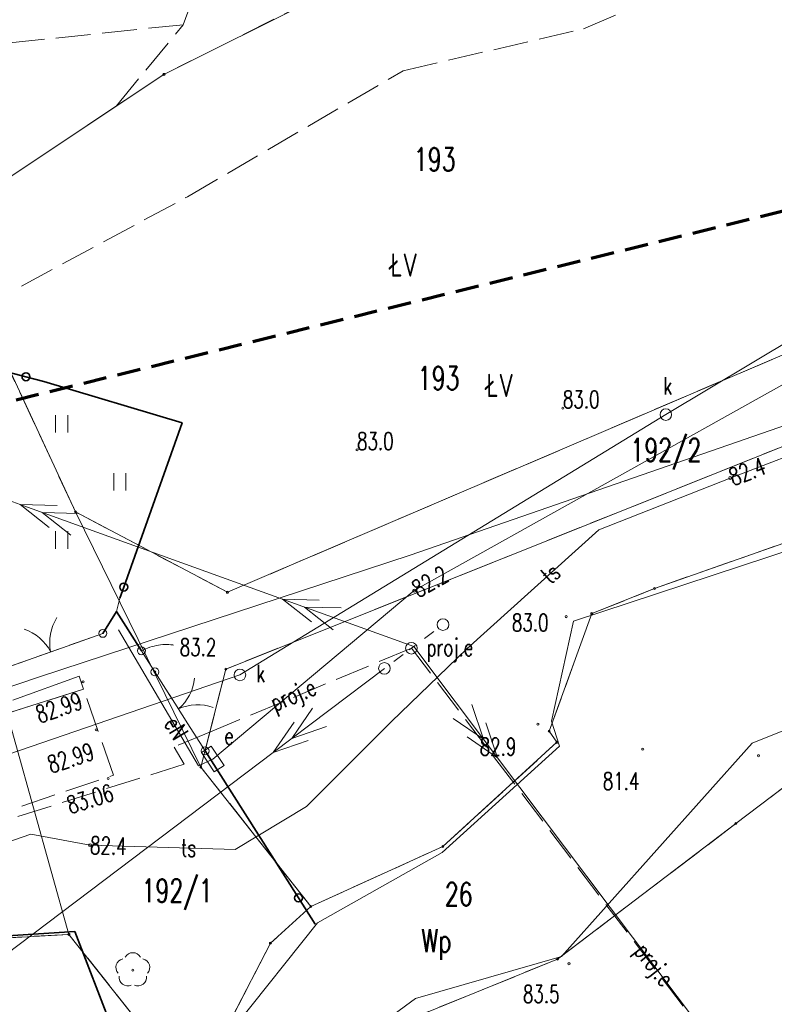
# Model space of a CAD drawing. Header units: metres. Extents: x 7395998 to 7397036, y 5813644 to 5814526.
# Tile 16 of 27: x 7396308 to 7396341, y 5814203 to 5814245. Entities that reach past the tile are written whole.
import ezdxf
from ezdxf.enums import TextEntityAlignment as Align

# ---------------------------------------------------------------- set-up
doc = ezdxf.new("R2010")
doc.units = ezdxf.units.M
doc.header["$MEASUREMENT"] = 0
for name, pattern in [('1_OTKJ', [2, 1.5, -0.5]), ('1_OTKR', [0]), ('1_OTWP', [0]), ('1_OTZT', [1.5, 1, -0.5]), ('2', [1.5, 1, -0.5]), ('3_SUEP_A', [0]), ('3_SUKP', [0]), ('3_SUPP_P', [2, 1.5, -0.5]), ('3_SUTP_A', [0]), ('3_SUWP', [0]), ('EGDE', [0]), ('EGKK', [2, 1.5, -0.5])]:
    doc.linetypes.add(name, pattern=pattern)
doc.layers.get('0').update_dxf_attribs({"color": 250, "linetype": 'CONTINUOUS', "lineweight": 100})
for name, color, linetype, lineweight in [('Dzialki', 7, 'EGDE', 18), ('Kontury', 3, 'EGKK', 18), ('Numery_dzialek', 7, 'CONTINUOUS', 9), ('Numery_konturow', 3, 'CONTINUOUS', 9), ('OTK_L_0', 7, '1_OTKJ', 18), ('OTK_L_5', 7, 'CONTINUOUS', 18), ('OTO_L_0', 7, 'CONTINUOUS', 35), ('OTO_L_1', 7, 'CONTINUOUS', 18), ('OTO_L_2', 7, 'CONTINUOUS', 18), ('OTR_T_0', 7, 'CONTINUOUS', 18), ('OTR_T_1', 7, 'CONTINUOUS', 18), ('OTW_L_0', 141, '1_OTWP', 18), ('OTZ_L_3', 7, '1_OTZT', 18), ('OTZ_T_0', 3, 'CONTINUOUS', 18), ('P_SUEP_E_T_0', 1, 'CONTINUOUS', 0), ('P_SUEP_L_0', 1, '3_SUPP_P', 18), ('P_SUP_E_T_3', 7, 'CONTINUOUS', 0), ('P_SUP_T_2', 7, 'CONTINUOUS', 18), ('Punkty', 7, 'CONTINUOUS', 18), ('SUE_E_T_1', 1, 'CONTINUOUS', 0), ('SUE_T_4', 1, 'CONTINUOUS', 18), ('SUEP_E_T_0', 1, 'CONTINUOUS', 0), ('SUEP_L_0', 1, '3_SUEP_A', 18), ('SUER_T_0', 1, 'CONTINUOUS', 18), ('SUK_E_T_4', 34, 'CONTINUOUS', 0), ('SUK_T_3', 34, 'CONTINUOUS', 18), ('SUKP_L_0', 34, '3_SUKP', 18), ('SUP_E_T_1', 7, 'CONTINUOUS', 0), ('SUP_T_2', 7, 'CONTINUOUS', 18), ('SUP_T_4', 7, 'CONTINUOUS', 18), ('SUTP_E_T_0', 30, 'CONTINUOUS', 0), ('SUTP_L_0', 30, '3_SUTP_A', 18), ('SUTR_T_0', 30, 'CONTINUOUS', 18), ('SUWP_L_0', 5, '3_SUWP', 18), ('ZASIEG_L_0', 7, '2', 70)]:
    doc.layers.add(name, color=color, linetype=linetype, lineweight=lineweight)
doc.styles.get("Standard").update_dxf_attribs({"font": 'Simplex.SHX', "width": 0.75})

# ---------------------------------------------------------------- blocks, each defined once
blk = doc.blocks.new('GRO')
at = {"linetype": 'Continuous'}
blk.add_circle((0, 0), 0.045, dxfattribs=at)
blk = doc.blocks.new('2_OTRN')
at = {"linetype": 'Continuous'}
blk.add_circle((0, 0), 0.045, dxfattribs=at)
blk = doc.blocks.new('2_OTRS')
at = {"linetype": 'Continuous'}
blk.add_circle((0, 0), 0.045, dxfattribs=at)
blk = doc.blocks.new('2_OTZT')
at = {"linetype": 'Continuous'}
for p, q in [((-0.2625, -0.375), (-0.2625, 0.375)), ((0.2625, -0.375), (0.2625, 0.375))]:
    blk.add_line(p, q, dxfattribs=at)
blk = doc.blocks.new('2_OTZL')
at = {"linetype": 'Continuous'}
blk.add_circle((0, 0), 0.045, dxfattribs=at)
for centre, start, end in [((-0.357, 0.116), 102.1445, 221.86), ((0, 0.375), 30.1401, 149.8599), ((0.357, 0.116), 318.14, 77.8555), ((-0.22, -0.303), 174.1482, 293.8542), ((0.22, -0.303), 246.1458, 5.8518)]:
    blk.add_arc(centre, 0.375, start, end, dxfattribs=at)
blk = doc.blocks.new('4_SUPP')
at = {"linetype": 'Continuous'}
blk.add_circle((0, 0), 0.25, dxfattribs=at)
blk = doc.blocks.new('4_SUES')
at = {"linetype": 'Continuous'}
for p, q in [((0.5, 0.25), (-0.5, 0.25)), ((-0.5, 0.25), (-0.5, -0.25)), ((0.5, -0.25), (0.5, 0.25)), ((-0.5, -0.25), (0.5, -0.25))]:
    blk.add_line(p, q, dxfattribs=at)
blk = doc.blocks.new('4_SUPS')
at = {"linetype": 'Continuous'}
blk.add_circle((0, 0), 0.0625, dxfattribs=at)
blk = doc.blocks.new('4_SUKS')
at = {"linetype": 'Continuous'}
blk.add_circle((0, 0), 0.25, dxfattribs=at)
blk = doc.blocks.new('4_SUPW')
at = {"linetype": 'Continuous'}
blk.add_circle((0, 0), 0.25, dxfattribs=at)

msp = doc.modelspace()

# ---------------------------------------------------------------- linework, layer by layer
at = {"layer": 'Dzialki'}
for p, q in [((7396320.77, 5814246.1), (7396314.25, 5814242.83)), ((7396314.25, 5814242.83), (7396304.66, 5814236.44)), ((7396356.29, 5814232.97), (7396316.91, 5814217.22)), ((7396306.36, 5814232.77), (7396310.44, 5814223.99)), ((7396316.98, 5814220.53), (7396344.75, 5814232.41)), ((7396310.44, 5814223.99), (7396316.98, 5814220.53)), ((7396315.84, 5814213), (7396310.44, 5814223.99)), ((7396335.36, 5814220.69), (7396344.48, 5814223.9)), ((7396332.66, 5814219.61), (7396335.36, 5814220.69)), ((7396330.83, 5814214.55), (7396332.66, 5814219.61)), ((7396310.16, 5814205.8), (7396306.86, 5814217.58)), ((7396316.91, 5814217.22), (7396315.84, 5814213)), ((7396347.88, 5814217.44), (7396338.86, 5814210.57)), ((7396331.16, 5814214.07), (7396330.83, 5814214.55)), ((7396326.25, 5814209.58), (7396331.16, 5814214.07)), ((7396315.84, 5814213), (7396320.57, 5814207)), ((7396338.86, 5814210.57), (7396331.19, 5814204.73)), ((7396320.57, 5814207), (7396326.25, 5814209.58)), ((7396320.57, 5814207), (7396318.83, 5814205.42)), ((7396310.16, 5814205.8), (7396293.4, 5814204.85)), ((7396314.38, 5814200.46), (7396310.16, 5814205.8)), ((7396318.83, 5814205.42), (7396317.18, 5814202.23)), ((7396331.19, 5814204.73), (7396324.84, 5814202.15))]:
    msp.add_line(p, q, dxfattribs=at)
at = {"layer": 'Kontury'}
for p, q in [((7396318.28, 5814253.57), (7396315.07, 5814244.97)), ((7396332.31, 5814244.79), (7396337.9, 5814247.19)), ((7396320.77, 5814246.1), (7396314.25, 5814242.83)), ((7396315.07, 5814244.97), (7396301.36, 5814243.53)), ((7396312.21, 5814241.47), (7396315.07, 5814244.97)), ((7396324.55, 5814242.99), (7396332.31, 5814244.79)), ((7396315.26, 5814237.56), (7396324.55, 5814242.99)), ((7396314.25, 5814242.83), (7396312.21, 5814241.47)), ((7396312.21, 5814241.47), (7396304.66, 5814236.44)), ((7396306.36, 5814232.77), (7396315.26, 5814237.56)), ((7396356.29, 5814232.97), (7396316.91, 5814217.22)), ((7396306.36, 5814232.77), (7396310.44, 5814223.99)), ((7396316.98, 5814220.53), (7396344.75, 5814232.41)), ((7396310.44, 5814223.99), (7396316.98, 5814220.53)), ((7396335.36, 5814220.69), (7396344.48, 5814223.9)), ((7396332.66, 5814219.61), (7396335.36, 5814220.69)), ((7396330.83, 5814214.55), (7396332.66, 5814219.61)), ((7396316.91, 5814217.22), (7396315.84, 5814213)), ((7396347.88, 5814217.44), (7396338.86, 5814210.57)), ((7396331.16, 5814214.07), (7396330.83, 5814214.55)), ((7396326.25, 5814209.58), (7396331.16, 5814214.07)), ((7396315.84, 5814213), (7396320.57, 5814207)), ((7396338.86, 5814210.57), (7396331.19, 5814204.73)), ((7396320.57, 5814207), (7396326.25, 5814209.58)), ((7396320.57, 5814207), (7396318.83, 5814205.42)), ((7396310.16, 5814205.8), (7396293.4, 5814204.85)), ((7396314.38, 5814200.46), (7396310.16, 5814205.8)), ((7396318.83, 5814205.42), (7396317.18, 5814202.23)), ((7396331.19, 5814204.73), (7396324.84, 5814202.15))]:
    msp.add_line(p, q, dxfattribs=at)
at = {"layer": 'OTK_L_0', "linetype": '1_OTKJ'}
for p, q in [((7396310.78, 5814216.36), (7396289.17, 5814209.48)), ((7396312.08, 5814212.65), (7396310.78, 5814216.36)), ((7396302.44, 5814209.42), (7396312.08, 5814212.65))]:
    msp.add_line(p, q, dxfattribs=at)
at = {"layer": 'OTK_L_5', "linetype": '1_OTKR'}
for p, q in [((7396310.6, 5814216.92), (7396307.75, 5814215.89)), ((7396310.78, 5814216.36), (7396310.6, 5814216.92)), ((7396289.17, 5814209.48), (7396310.78, 5814216.36))]:
    msp.add_line(p, q, dxfattribs=at)
at = {"layer": 'OTO_L_0'}
for p, q in [((7396301.05, 5814231.69), (7396308.31, 5814229.809)), ((7396308.31, 5814229.809), (7396309.08, 5814229.61)), ((7396309.08, 5814229.61), (7396315.03, 5814227.82)), ((7396315.03, 5814227.82), (7396312.518, 5814220.753)), ((7396312.518, 5814220.753), (7396312.35, 5814220.28)), ((7396311.62, 5814218.76), (7396312.21, 5814219.7)), ((7396312.21, 5814219.7), (7396313.28, 5814218.01)), ((7396316.02, 5814213.7), (7396320.039, 5814207.368)), ((7396320.039, 5814207.368), (7396320.754, 5814206.242)), ((7396310.42, 5814205.92), (7396302.936, 5814205.436)), ((7396312.84, 5814199.61), (7396310.42, 5814205.92))]:
    msp.add_line(p, q, dxfattribs=at)
for centre in [(7396308.31, 5814229.809), (7396312.518, 5814220.753), (7396320.039, 5814207.368)]:
    msp.add_circle(centre, 0.17, dxfattribs=at)
at = {"layer": 'OTO_L_1'}
for p, q in [((7396310.079, 5814218.214), (7396311.62, 5814218.76)), ((7396308.665, 5814217.713), (7396310.079, 5814218.214)), ((7396307.36, 5814217.25), (7396308.901, 5814217.796)), ((7396313.86, 5814217.1), (7396314.605, 5814215.928)), ((7396314.471, 5814216.139), (7396315.275, 5814214.872)), ((7396315.275, 5814214.872), (7396316.02, 5814213.7))]:
    msp.add_line(p, q, dxfattribs=at)
for centre in [(7396311.62, 5814218.76), (7396313.86, 5814217.1), (7396316.02, 5814213.7)]:
    msp.add_circle(centre, 0.17, dxfattribs=at)
for centre, start, end in [((7396311.332, 5814218.364), 147.4986, 191.5729), ((7396307.598, 5814217.041), 27.4618, 71.5362), ((7396313.577, 5814217.029), 310.372, 354.4464), ((7396315.702, 5814213.685), 70.4087, 114.4831)]:
    msp.add_arc(centre, 2, start, end, dxfattribs=at)
at = {"layer": 'OTO_L_2'}
for p, q in [((7396313.28, 5814218.01), (7396313.372, 5814218.052)), ((7396313.28, 5814218.01), (7396313.57, 5814217.555)), ((7396313.372, 5814218.052), (7396313.464, 5814218.093)), ((7396313.464, 5814218.093), (7396313.548, 5814218.129)), ((7396313.548, 5814218.129), (7396313.648, 5814218.159)), ((7396313.648, 5814218.159), (7396313.735, 5814218.189)), ((7396313.735, 5814218.189), (7396313.826, 5814218.213)), ((7396313.826, 5814218.213), (7396313.922, 5814218.231)), ((7396313.922, 5814218.231), (7396314.013, 5814218.255)), ((7396314.013, 5814218.255), (7396314.104, 5814218.262)), ((7396314.104, 5814218.262), (7396314.203, 5814218.274)), ((7396314.203, 5814218.274), (7396314.285, 5814218.275)), ((7396314.285, 5814218.275), (7396314.376, 5814218.282)), ((7396314.376, 5814218.282), (7396314.462, 5814218.277)), ((7396314.462, 5814218.277), (7396314.548, 5814218.272)), ((7396314.548, 5814218.272), (7396314.638, 5814218.261)), ((7396314.638, 5814218.261), (7396314.666, 5814218.254)), ((7396313.57, 5814217.555), (7396313.86, 5814217.1))]:
    msp.add_line(p, q, dxfattribs=at)
for centre in [(7396313.28, 5814218.01), (7396313.86, 5814217.1)]:
    msp.add_circle(centre, 0.17, dxfattribs=at)
at = {"layer": 'OTW_L_0', "linetype": '1_OTWP'}
for p, q in [((7396344.704, 5814223.518), (7396331.877, 5814219.282)), ((7396331.877, 5814219.282), (7396330.936, 5814214.977)), ((7396339.563, 5814214.033), (7396348.172, 5814217.497)), ((7396330.936, 5814214.977), (7396331.272, 5814213.901)), ((7396331.272, 5814213.901), (7396326.228, 5814209.328)), ((7396331.358, 5814204.853), (7396339.563, 5814214.033)), ((7396326.228, 5814209.328), (7396320.856, 5814206.29)), ((7396316.44, 5814200.76), (7396320.856, 5814206.29)), ((7396325.07, 5814203.037), (7396331.358, 5814204.853)), ((7396325.07, 5814203.037), (7396319.84, 5814199.19))]:
    msp.add_line(p, q, dxfattribs=at)
at = {"layer": 'OTZ_L_3', "linetype": '1_OTZT'}
for p, q in [((7396309.08, 5814229.61), (7396301.05, 5814231.69)), ((7396315.03, 5814227.82), (7396309.08, 5814229.61)), ((7396312.35, 5814220.28), (7396315.03, 5814227.82)), ((7396312.21, 5814219.7), (7396312.35, 5814220.28)), ((7396311.62, 5814218.76), (7396312.21, 5814219.7)), ((7396307.36, 5814217.25), (7396311.62, 5814218.76))]:
    msp.add_line(p, q, dxfattribs=at)
at = {"layer": 'P_SUEP_L_0', "linetype": '3_SUPP_P'}
for p, q in [((7396324.898, 5814218.121), (7396316.247, 5814214.517)), ((7396345.06, 5814191.548), (7396324.898, 5814218.121)), ((7396316.247, 5814214.517), (7396314.682, 5814213.865)), ((7396314.682, 5814213.865), (7396315.117, 5814213.127)), ((7396315.117, 5814213.127), (7396283.874, 5814203.274))]:
    msp.add_line(p, q, dxfattribs=at)
at = {"layer": 'SUEP_L_0', "linetype": '3_SUEP_A'}
for p, q in [((7396351.96, 5814235.67), (7396325.02, 5814220.6)), ((7396296.777, 5814228.374), (7396308.066, 5814224.303)), ((7396308.066, 5814224.303), (7396319.354, 5814220.232)), ((7396309.646, 5814224.264), (7396308.066, 5814224.303)), ((7396308.066, 5814224.303), (7396309.307, 5814223.324)), ((7396310.587, 5814223.925), (7396309.006, 5814223.964)), ((7396309.006, 5814223.964), (7396310.248, 5814222.984)), ((7396325.02, 5814220.6), (7396316.351, 5814213.347)), ((7396319.354, 5814220.232), (7396324.998, 5814218.196)), ((7396320.934, 5814220.193), (7396319.354, 5814220.232)), ((7396319.354, 5814220.232), (7396320.595, 5814219.252)), ((7396321.875, 5814219.854), (7396320.294, 5814219.892)), ((7396320.294, 5814219.892), (7396321.536, 5814218.913)), ((7396312.291, 5814218.909), (7396315.743, 5814213.053)), ((7396324.998, 5814218.196), (7396328.607, 5814213.403)), ((7396323.737, 5814217.254), (7396318.952, 5814213.634)), ((7396319.75, 5814214.238), (7396320.644, 5814215.541)), ((7396327.502, 5814215.701), (7396328.005, 5814214.201)), ((7396328.005, 5814214.201), (7396326.704, 5814215.099)), ((7396318.952, 5814213.634), (7396319.847, 5814214.938)), ((7396321.247, 5814214.744), (7396319.75, 5814214.238)), ((7396328.104, 5814214.902), (7396328.607, 5814213.403)), ((7396328.607, 5814213.403), (7396327.305, 5814214.3)), ((7396320.45, 5814214.141), (7396318.952, 5814213.634)), ((7396318.952, 5814213.634), (7396307.428, 5814204.915)), ((7396315.743, 5814213.053), (7396316.351, 5814213.347)), ((7396328.607, 5814213.403), (7396341.451, 5814196.341))]:
    msp.add_line(p, q, dxfattribs=at)
at = {"layer": 'SUKP_L_0', "linetype": '3_SUKP'}
for p, q in [((7396354.41, 5814239.32), (7396335.85, 5814228.18)), ((7396335.85, 5814228.18), (7396317.52, 5814216.97)), ((7396299.357, 5814210.757), (7396317.52, 5814216.97))]:
    msp.add_line(p, q, dxfattribs=at)
at = {"layer": 'SUP_T_2', "linetype": 'Continuous', "lineweight": 0}
for p, q in [((7396325.458, 5814218.539), (7396325.858, 5814218.838)), ((7396324.798, 5814218.046), (7396325.057, 5814218.24)), ((7396324.138, 5814217.554), (7396324.538, 5814217.853))]:
    msp.add_line(p, q, dxfattribs=at)
at = {"layer": 'SUTP_L_0', "linetype": '3_SUTP_A'}
for p, q in [((7396343, 5814227.13), (7396338.62, 5814225.45)), ((7396338.62, 5814225.45), (7396332.97, 5814223.22)), ((7396332.97, 5814223.22), (7396327.28, 5814218.1)), ((7396327.28, 5814218.1), (7396324.04, 5814214.96)), ((7396324.04, 5814214.96), (7396320.38, 5814211.31)), ((7396320.38, 5814211.31), (7396317.32, 5814209.46)), ((7396308.52, 5814210.11), (7396302.42, 5814208.02)), ((7396311.07, 5814209.64), (7396308.52, 5814210.11)), ((7396317.32, 5814209.46), (7396311.07, 5814209.64))]:
    msp.add_line(p, q, dxfattribs=at)
at = {"layer": 'SUWP_L_0', "linetype": '3_SUWP'}
for p, q in [((7396324.85, 5814222.13), (7396356.224, 5814232.992)), ((7396308.898, 5814216.889), (7396324.85, 5814222.13)), ((7396293.073, 5814211.508), (7396308.898, 5814216.889))]:
    msp.add_line(p, q, dxfattribs=at)
at = {"layer": 'ZASIEG_L_0', "linetype": '2'}
msp.add_line((7396203.015, 5814202.995), (7396386.17, 5814248.1), dxfattribs=at)

# ---------------------------------------------------------------- block references
at = {"layer": 'OTR_T_0'}
for p in [(7396310.767, 5814216.671), (7396311.333, 5814214.606), (7396311.85, 5814212.515)]:
    msp.add_blockref('2_OTRS', p, dxfattribs=at)
at = {"layer": 'OTR_T_1'}
for p in [(7396331.42, 5814228.46), (7396322.56, 5814226.66), (7396331.563, 5814219.481), (7396313.86, 5814217.1), (7396330.346, 5814214.852), (7396334.855, 5814213.778), (7396339.842, 5814213.492), (7396331.682, 5814204.535)]:
    msp.add_blockref('2_OTRN', p, dxfattribs=at)
at = {"layer": 'OTZ_L_3'}
for p in [(7396309.85, 5814227.78), (7396312.35, 5814225.28), (7396309.85, 5814222.78)]:
    msp.add_blockref('2_OTZT', p, dxfattribs=at)
at = {"layer": 'OTZ_T_0'}
msp.add_blockref('2_OTZL', (7396312.91, 5814204.26), dxfattribs=at)
at = {"layer": 'P_SUP_T_2'}
msp.add_blockref('4_SUPP', (7396324.898, 5814218.121), dxfattribs=at)
at = {"layer": 'Punkty'}
for p in [(7396314.25, 5814242.83), (7396310.44, 5814223.99), (7396316.98, 5814220.53), (7396335.36, 5814220.69), (7396332.66, 5814219.61), (7396316.91, 5814217.22), (7396330.83, 5814214.55), (7396331.16, 5814214.07), (7396315.84, 5814213), (7396338.86, 5814210.57), (7396326.25, 5814209.58), (7396320.57, 5814207), (7396310.16, 5814205.8), (7396318.83, 5814205.42), (7396331.19, 5814204.73)]:
    msp.add_blockref('GRO', p, dxfattribs=at)
at = {"layer": 'SUE_T_4', "rotation": 303.178512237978}
msp.add_blockref('4_SUES', (7396316.351, 5814213.347), dxfattribs=at)
at = {"layer": 'SUER_T_0'}
msp.add_blockref('4_SUPS', (7396325.02, 5814220.6), dxfattribs=at)
at = {"layer": 'SUK_T_3'}
for p in [(7396335.85, 5814228.18), (7396317.52, 5814216.97)]:
    msp.add_blockref('4_SUKS', p, dxfattribs=at)
at = {"layer": 'SUP_T_2'}
for p in [(7396326.259, 5814219.138), (7396323.737, 5814217.254)]:
    msp.add_blockref('4_SUPP', p, dxfattribs=at)
at = {"layer": 'SUP_T_4'}
msp.add_blockref('4_SUPW', (7396317.52, 5814216.97), dxfattribs=at)
at = {"layer": 'SUTR_T_0'}
for p in [(7396338.62, 5814225.45), (7396311.07, 5814209.64)]:
    msp.add_blockref('4_SUPS', p, dxfattribs=at)

# ---------------------------------------------------------------- texts
at = {"layer": 'Numery_dzialek', "width": 0.7}
for s, p in [('193', (7396325, 5814239.67)), ('193', (7396325.168, 5814230.25)), ('192/2', (7396334.322, 5814227.155)), ('192/1', (7396313.284, 5814208.182)), ('26', (7396326.339, 5814208.028))]:
    msp.add_text(s, height=1, dxfattribs=at).set_placement(p, align=Align.TOP_LEFT)
at = {"layer": 'Numery_konturow', "width": 0.7}
msp.add_text('ŁV', height=1, dxfattribs=at).set_placement((7396323.98, 5814235.12), align=Align.TOP_LEFT)
for s, p in [('ŁV', (7396329.307, 5814229.936)), ('Wp', (7396326.624, 5814206.029))]:
    msp.add_text(s, height=1, dxfattribs=at).set_placement(p, align=Align.TOP_RIGHT)
at = {"layer": 'OTR_T_0', "lineweight": 9, "width": 0.7}
for rotation, p in [(18.9876, (7396308.654, 5814215.591)), (18.0452, (7396309.158, 5814213.438))]:
    msp.add_text('82.99', height=0.75, rotation=rotation, dxfattribs=at).set_placement(p, align=Align.TOP_LEFT)
msp.add_text('83.06', height=0.75, rotation=17.008, dxfattribs=at).set_placement((7396311.929, 5814212.293), align=Align.TOP_RIGHT)
at = {"layer": 'OTR_T_1', "lineweight": 9, "width": 0.7}
for s, p in [('83.0', (7396331.42, 5814228.46)), ('83.0', (7396322.56, 5814226.66)), ('83.2', (7396314.929, 5814217.789))]:
    msp.add_text(s, height=0.75, dxfattribs=at).set_placement(p)
for s, p in [('83.0', (7396330.799, 5814219.6)), ('82.9', (7396329.415, 5814214.256)), ('83.5', (7396331.276, 5814203.605))]:
    msp.add_text(s, height=0.75, dxfattribs=at).set_placement(p, align=Align.TOP_RIGHT)
msp.add_text('81.4', height=0.75, dxfattribs=at).set_placement((7396333.137, 5814212.776), align=Align.TOP_LEFT)
at = {"layer": 'P_SUEP_E_T_0', "lineweight": 9, "width": 0.7}
for rotation, p in [(22.6182, (7396319.846, 5814216.016)), (307.981, (7396335.281, 5814204.435))]:
    msp.add_text('proj.e', height=0.75, rotation=rotation, dxfattribs=at).set_placement(p, align=Align.MIDDLE)
at = {"layer": 'P_SUP_E_T_3', "lineweight": 9, "width": 0.7}
msp.add_text('proj.e', height=0.75, dxfattribs=at).set_placement((7396325.554, 5814217.783))
at = {"layer": 'SUE_E_T_1', "lineweight": 9, "width": 0.7}
msp.add_text('e', height=0.75, dxfattribs=at).set_placement((7396316.847, 5814214.721), align=Align.TOP_LEFT)
at = {"layer": 'SUEP_E_T_0', "lineweight": 9, "width": 0.7}
msp.add_text('eN', height=0.75, rotation=300.5154, dxfattribs=at).set_placement((7396314.782, 5814214.683), align=Align.MIDDLE)
at = {"layer": 'SUER_T_0', "lineweight": 9, "width": 0.7}
msp.add_text('82.2', height=0.75, rotation=29.6176, dxfattribs=at).set_placement((7396325.02, 5814220.6), align=Align.MIDDLE_LEFT)
at = {"layer": 'SUK_E_T_4', "lineweight": 9, "width": 0.7}
msp.add_text('k', height=0.75, dxfattribs=at).set_placement((7396335.747, 5814229.047))
at = {"layer": 'SUP_E_T_1', "lineweight": 9, "width": 0.7}
msp.add_text('k', height=0.75, dxfattribs=at).set_placement((7396318.224, 5814216.661))
at = {"layer": 'SUTP_E_T_0', "lineweight": 9, "width": 0.7}
for rotation, p in [(41.9816, (7396330.881, 5814221.34)), (358.3503, (7396315.314, 5814209.518))]:
    msp.add_text('ts', height=0.75, rotation=rotation, dxfattribs=at).set_placement(p, align=Align.MIDDLE)
at = {"layer": 'SUTR_T_0', "lineweight": 9, "width": 0.7}
for rotation, p in [(20.9849, (7396338.62, 5814225.45)), (358.3503, (7396311.07, 5814209.64))]:
    msp.add_text('82.4', height=0.75, rotation=rotation, dxfattribs=at).set_placement(p, align=Align.MIDDLE_LEFT)

doc.saveas('drawing.dxf')
